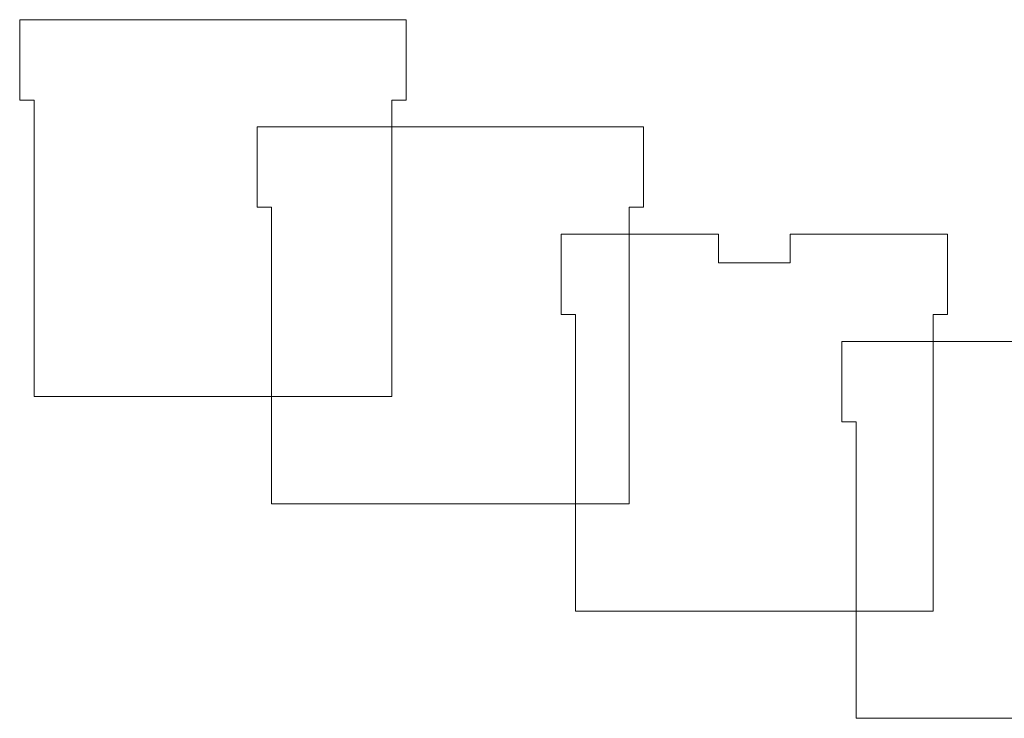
# Model space of a CAD drawing. Header units: millimetres. Extents: x -1146 to 1019, y -763 to 979.
# Tile 52 of 143: x -23 to 57, y -434 to -377. Entities that reach past the tile are written whole.
import ezdxf

# ---------------------------------------------------------------- set-up
doc = ezdxf.new("R2010")
doc.units = ezdxf.units.MM
doc.header["$MEASUREMENT"] = 0
doc.layers.add('Layer 1', color=7, linetype='Continuous')

msp = doc.modelspace()

# ---------------------------------------------------------------- linework, layer by layer
at = {"layer": 'Layer 1', "color": 8, "lineweight": 18}
for points, knots in [([(7.2226, -383.462), (7.2226, -383.462), (7.2226, -407.5788), (7.2226, -407.5788), (7.2226, -407.5788), (7.2226, -407.5788), (-21.863, -407.5788), (-21.863, -407.5788), (-21.863, -407.5788), (-21.863, -407.5788), (-21.863, -383.462), (-21.863, -383.462), (-21.863, -383.462), (-21.863, -383.462), (-23.0264, -383.462), (-23.0264, -383.462), (-23.0264, -383.462), (-23.0264, -383.462), (-23.0264, -376.9227), (-23.0264, -376.9227), (-23.0264, -376.9227), (-23.0264, -376.9227), (8.386, -376.9227), (8.386, -376.9227), (8.386, -376.9227), (8.386, -376.9227), (8.386, -383.462), (8.386, -383.462), (8.386, -383.462), (8.386, -383.462), (7.2226, -383.462), (7.2226, -383.462)], [0, 0, 0, 0, 0.1111111, 0.1111111, 0.1111111, 0.1111111, 0.2222222, 0.2222222, 0.2222222, 0.2222222, 0.3333333, 0.3333333, 0.3333333, 0.3333333, 0.4444444, 0.4444444, 0.4444444, 0.4444444, 0.5555556, 0.5555556, 0.5555556, 0.5555556, 0.6666667, 0.6666667, 0.6666667, 0.6666667, 0.7777778, 0.7777778, 0.7777778, 0.7777778, 1, 1, 1, 1]), ([(26.5344, -392.1876), (26.5344, -392.1876), (26.5344, -416.3044), (26.5344, -416.3044), (26.5344, -416.3044), (26.5344, -416.3044), (-2.5512, -416.3044), (-2.5512, -416.3044), (-2.5512, -416.3044), (-2.5512, -416.3044), (-2.5512, -392.1876), (-2.5512, -392.1876), (-2.5512, -392.1876), (-2.5512, -392.1876), (-3.7146, -392.1876), (-3.7146, -392.1876), (-3.7146, -392.1876), (-3.7146, -392.1876), (-3.7146, -385.6483), (-3.7146, -385.6483), (-3.7146, -385.6483), (-3.7146, -385.6483), (27.6978, -385.6483), (27.6978, -385.6483), (27.6978, -385.6483), (27.6978, -385.6483), (27.6978, -392.1876), (27.6978, -392.1876), (27.6978, -392.1876), (27.6978, -392.1876), (26.5344, -392.1876), (26.5344, -392.1876)], [0, 0, 0, 0, 0.1111111, 0.1111111, 0.1111111, 0.1111111, 0.2222222, 0.2222222, 0.2222222, 0.2222222, 0.3333333, 0.3333333, 0.3333333, 0.3333333, 0.4444444, 0.4444444, 0.4444444, 0.4444444, 0.5555556, 0.5555556, 0.5555556, 0.5555556, 0.6666667, 0.6666667, 0.6666667, 0.6666667, 0.7777778, 0.7777778, 0.7777778, 0.7777778, 1, 1, 1, 1]), ([(51.2457, -400.9134), (51.2457, -400.9134), (51.2457, -425.0302), (51.2457, -425.0302), (51.2457, -425.0302), (51.2457, -425.0302), (22.1601, -425.0302), (22.1601, -425.0302), (22.1601, -425.0302), (22.1601, -425.0302), (22.1601, -400.9134), (22.1601, -400.9134), (22.1601, -400.9134), (22.1601, -400.9134), (20.9967, -400.9134), (20.9967, -400.9134), (20.9967, -400.9134), (20.9967, -400.9134), (20.9967, -394.3739), (20.9967, -394.3739), (20.9967, -394.3739), (20.9967, -394.3739), (33.7943, -394.3739), (33.7943, -394.3739), (33.7943, -394.3739), (33.7943, -394.3739), (33.7943, -396.7008), (33.7943, -396.7008), (33.7943, -396.7008), (33.7943, -396.7008), (39.6114, -396.7008), (39.6114, -396.7008), (39.6114, -396.7008), (39.6114, -396.7008), (39.6114, -394.3739), (39.6114, -394.3739), (39.6114, -394.3739), (39.6114, -394.3739), (52.4091, -394.3739), (52.4091, -394.3739), (52.4091, -394.3739), (52.4091, -394.3739), (52.4091, -400.9134), (52.4091, -400.9134), (52.4091, -400.9134), (52.4091, -400.9134), (51.2457, -400.9134), (51.2457, -400.9134)], [0, 0, 0, 0, 0.0769231, 0.0769231, 0.0769231, 0.0769231, 0.1538462, 0.1538462, 0.1538462, 0.1538462, 0.2307692, 0.2307692, 0.2307692, 0.2307692, 0.3076923, 0.3076923, 0.3076923, 0.3076923, 0.3846154, 0.3846154, 0.3846154, 0.3846154, 0.4615385, 0.4615385, 0.4615385, 0.4615385, 0.5384615, 0.5384615, 0.5384615, 0.5384615, 0.6153846, 0.6153846, 0.6153846, 0.6153846, 0.6923077, 0.6923077, 0.6923077, 0.6923077, 0.7692308, 0.7692308, 0.7692308, 0.7692308, 0.8461538, 0.8461538, 0.8461538, 0.8461538, 1, 1, 1, 1])]:
    msp.add_open_spline(points, degree=3, knots=knots, dxfattribs=at)
at = {"layer": 'Layer 1', "color": 2, "lineweight": 18}
msp.add_open_spline([(74.073, -409.639), (74.073, -409.639), (74.073, -433.7558), (74.073, -433.7558), (74.073, -433.7558), (74.073, -433.7558), (44.9875, -433.7558), (44.9875, -433.7558), (44.9875, -433.7558), (44.9875, -433.7558), (44.9875, -409.639), (44.9875, -409.639), (44.9875, -409.639), (44.9875, -409.639), (43.8241, -409.639), (43.8241, -409.639), (43.8241, -409.639), (43.8241, -409.639), (43.8241, -403.0997), (43.8241, -403.0997), (43.8241, -403.0997), (43.8241, -403.0997), (75.2364, -403.0997), (75.2364, -403.0997), (75.2364, -403.0997), (75.2364, -403.0997), (75.2364, -409.639), (75.2364, -409.639), (75.2364, -409.639), (75.2364, -409.639), (74.073, -409.639), (74.073, -409.639)], degree=3, knots=[0, 0, 0, 0, 0.1111111, 0.1111111, 0.1111111, 0.1111111, 0.2222222, 0.2222222, 0.2222222, 0.2222222, 0.3333333, 0.3333333, 0.3333333, 0.3333333, 0.4444444, 0.4444444, 0.4444444, 0.4444444, 0.5555556, 0.5555556, 0.5555556, 0.5555556, 0.6666667, 0.6666667, 0.6666667, 0.6666667, 0.7777778, 0.7777778, 0.7777778, 0.7777778, 1, 1, 1, 1], dxfattribs=at)

doc.saveas('drawing.dxf')
